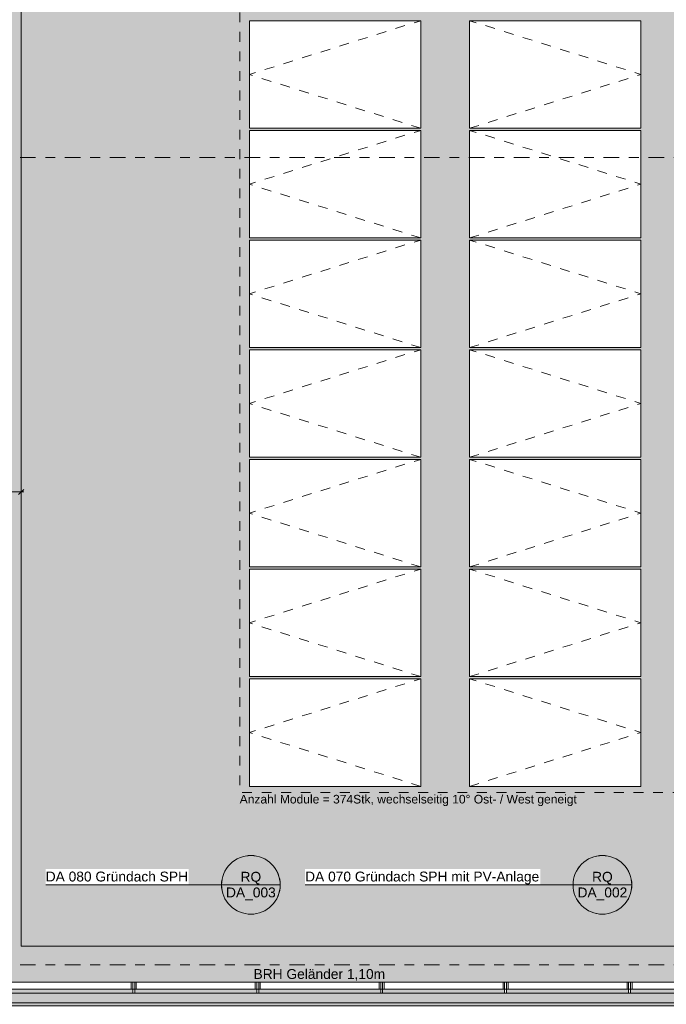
# Model space of a CAD drawing. Header units: metres. Extents: x -180 to 4, y -50 to 6.
# Tile 34 of 256: x -159.49 to -152.88, y -39.85 to -29.79. Entities that reach past the tile are written whole.
import ezdxf

# ---------------------------------------------------------------- set-up
doc = ezdxf.new("R2010")
doc.units = ezdxf.units.M
doc.header["$LTSCALE"] = 0.05
doc.header["$PDMODE"] = 1
doc.header["$PDSIZE"] = -2
doc.linetypes.add('Linienart-53', pattern=[5.291531, 3.175, -1.058062, 0.352704, -0.705764])
doc.linetypes.add('VW-01 Strichlinie kurz', pattern=[1.999894, 0.999947, -0.999947])
doc.layers.get('0').update_dxf_attribs({"lineweight": 25})
for name, color, linetype, lineweight, true_color in [('30 -33 Aussenwände- 7 Fassade_ Elemente', 7, 'Continuous', 9, 0x00aacc), ('30 -36 Dächer- 3 Dachbeläge', 7, 'Continuous', 15, 0x9999ff), ('30 -36 Dächer- 3 Dachbeläge Gründach', 250, 'Continuous', 9, 0x333333), ('30 -36 Dächer- 4 Dachbekleidungen', 7, 'Continuous', 9, 0xccccff), ('40 -44 Elektr. Anlagen- 2 Eigenstromversorgungsanlagen', 7, 'Continuous', 5, 0xff6633), ('70 -72 Beschriftung- 1 Beschriftung allgemein', 7, 'Continuous', 9, 0xff6633), ('70 -72 Beschriftung- 7 Detailverweise', 7, 'Continuous', 9, 0x00dd00), ('70 -76 Bemaßung- 2 Allgemein', 7, 'Continuous', 5, 0x6666cc), ('Dachflächen Moblierung', 7, 'Continuous', 9, 0x888888)]:
    doc.layers.add(name, color=color, linetype=linetype, lineweight=lineweight, true_color=true_color)
for name, color, linetype, lineweight in [('60- 61 allgemeine Ausstattung- 4 Terrassen', 7, 'Continuous', 9), ('70 -71 Achsen- 1 Gebäudeachsen', 7, 'Linienart-53', 18), ('70 -72 Beschriftung- 5 Höhenkoten', 7, 'Continuous', 15), ('Keine', 7, 'Continuous', 9)]:
    doc.layers.add(name, color=color, linetype=linetype, lineweight=lineweight)
doc.styles.add('Arial', font='arial.ttf')
doc.dimstyles.new('k+k_klein', dxfattribs={"dimtxt": 0.100689, "dimasz": 0.05302, "dimexe": 0.05, "dimexo": 0.15, "dimgap": 0.005, "dimtad": 1, "dimdec": 3, "dimtxsty": 'Arial', "dimblk": 'VW_SLASH-2', "dimblk1": 'VW_SLASH-2', "dimblk2": 'VW_SLASH-2', "dimcen": 0, "dimdle": 0.025, "dimadec": 3, "dimazin": 0, "dimtfac": 0.75, "dimtdec": 3, "dimtix": 1, "dimtmove": 0, "dimatfit": 0, "dimldrblk": 'VW_FILLEDARROW', "dimfxl": 0.1, "dimfxlon": 1, "dimfrac": 2, "dimtolj": 1, "dimarcsym": 0})

# ---------------------------------------------------------------- blocks, each defined once
blk = doc.blocks.new('Gruppe-8085')
at = {"color": 255, "linetype": 'Continuous', "lineweight": 9, "transparency": 33554687}
blk.add_wipeout([(-157.139, -36.524), (-155.389, -36.524), (-155.389, -37.624), (-157.139, -37.624)], dxfattribs=at).dxf.layer = '40 -44 Elektr. Anlagen- 2 Eigenstromversorgungsanlagen'
at = {"layer": '40 -44 Elektr. Anlagen- 2 Eigenstromversorgungsanlagen', "color": 7, "linetype": 'Continuous', "lineweight": 9, "transparency": 33554687, "flags": 128}
blk.add_lwpolyline([(-157.139, -36.524), (-155.389, -36.524), (-155.389, -37.624), (-157.139, -37.624)], close=True, dxfattribs=at)
at = {"layer": 'Dachflächen Moblierung', "color": 8, "linetype": 'VW-01 Strichlinie kurz', "lineweight": 5, "flags": 128}
blk.add_lwpolyline([(-155.389, -37.624), (-157.139, -37.074), (-155.389, -36.524)], dxfattribs=at)
blk = doc.blocks.new('Gruppe-8086')
at = {"color": 255, "linetype": 'Continuous', "lineweight": 9, "transparency": 33554687}
blk.add_wipeout([(-157.139, -35.403), (-155.389, -35.403), (-155.389, -36.503), (-157.139, -36.503)], dxfattribs=at).dxf.layer = '40 -44 Elektr. Anlagen- 2 Eigenstromversorgungsanlagen'
at = {"layer": '40 -44 Elektr. Anlagen- 2 Eigenstromversorgungsanlagen', "color": 7, "linetype": 'Continuous', "lineweight": 9, "transparency": 33554687, "flags": 128}
blk.add_lwpolyline([(-157.139, -35.403), (-155.389, -35.403), (-155.389, -36.503), (-157.139, -36.503)], close=True, dxfattribs=at)
at = {"layer": 'Dachflächen Moblierung', "color": 8, "linetype": 'VW-01 Strichlinie kurz', "lineweight": 5, "flags": 128}
blk.add_lwpolyline([(-155.389, -36.503), (-157.139, -35.953), (-155.389, -35.403)], dxfattribs=at)
blk = doc.blocks.new('Gruppe-8087')
at = {"color": 255, "linetype": 'Continuous', "lineweight": 9, "transparency": 33554687}
blk.add_wipeout([(-157.139, -34.282), (-155.389, -34.282), (-155.389, -35.382), (-157.139, -35.382)], dxfattribs=at).dxf.layer = '40 -44 Elektr. Anlagen- 2 Eigenstromversorgungsanlagen'
at = {"layer": '40 -44 Elektr. Anlagen- 2 Eigenstromversorgungsanlagen', "color": 7, "linetype": 'Continuous', "lineweight": 9, "transparency": 33554687, "flags": 128}
blk.add_lwpolyline([(-157.139, -34.282), (-155.389, -34.282), (-155.389, -35.382), (-157.139, -35.382)], close=True, dxfattribs=at)
at = {"layer": 'Dachflächen Moblierung', "color": 8, "linetype": 'VW-01 Strichlinie kurz', "lineweight": 5, "flags": 128}
blk.add_lwpolyline([(-155.389, -35.382), (-157.139, -34.832), (-155.389, -34.282)], dxfattribs=at)
blk = doc.blocks.new('Gruppe-8088')
at = {"color": 255, "linetype": 'Continuous', "lineweight": 9, "transparency": 33554687}
blk.add_wipeout([(-157.139, -33.161), (-155.389, -33.161), (-155.389, -34.261), (-157.139, -34.261)], dxfattribs=at).dxf.layer = '40 -44 Elektr. Anlagen- 2 Eigenstromversorgungsanlagen'
at = {"layer": '40 -44 Elektr. Anlagen- 2 Eigenstromversorgungsanlagen', "color": 7, "linetype": 'Continuous', "lineweight": 9, "transparency": 33554687, "flags": 128}
blk.add_lwpolyline([(-157.139, -33.161), (-155.389, -33.161), (-155.389, -34.261), (-157.139, -34.261)], close=True, dxfattribs=at)
at = {"layer": 'Dachflächen Moblierung', "color": 8, "linetype": 'VW-01 Strichlinie kurz', "lineweight": 5, "flags": 128}
blk.add_lwpolyline([(-155.389, -34.261), (-157.139, -33.711), (-155.389, -33.161)], dxfattribs=at)
blk = doc.blocks.new('Gruppe-8089')
at = {"color": 255, "linetype": 'Continuous', "lineweight": 9, "transparency": 33554687}
blk.add_wipeout([(-157.139, -32.04), (-155.389, -32.04), (-155.389, -33.14), (-157.139, -33.14)], dxfattribs=at).dxf.layer = '40 -44 Elektr. Anlagen- 2 Eigenstromversorgungsanlagen'
at = {"layer": '40 -44 Elektr. Anlagen- 2 Eigenstromversorgungsanlagen', "color": 7, "linetype": 'Continuous', "lineweight": 9, "transparency": 33554687, "flags": 128}
blk.add_lwpolyline([(-157.139, -32.04), (-155.389, -32.04), (-155.389, -33.14), (-157.139, -33.14)], close=True, dxfattribs=at)
at = {"layer": 'Dachflächen Moblierung', "color": 8, "linetype": 'VW-01 Strichlinie kurz', "lineweight": 5, "flags": 128}
blk.add_lwpolyline([(-155.389, -33.14), (-157.139, -32.59), (-155.389, -32.04)], dxfattribs=at)
blk = doc.blocks.new('Gruppe-8090')
at = {"color": 255, "linetype": 'Continuous', "lineweight": 9, "transparency": 33554687}
blk.add_wipeout([(-157.139, -30.919), (-155.389, -30.919), (-155.389, -32.019), (-157.139, -32.019)], dxfattribs=at).dxf.layer = '40 -44 Elektr. Anlagen- 2 Eigenstromversorgungsanlagen'
at = {"layer": '40 -44 Elektr. Anlagen- 2 Eigenstromversorgungsanlagen', "color": 7, "linetype": 'Continuous', "lineweight": 9, "transparency": 33554687, "flags": 128}
blk.add_lwpolyline([(-157.139, -30.919), (-155.389, -30.919), (-155.389, -32.019), (-157.139, -32.019)], close=True, dxfattribs=at)
at = {"layer": 'Dachflächen Moblierung', "color": 8, "linetype": 'VW-01 Strichlinie kurz', "lineweight": 5, "flags": 128}
blk.add_lwpolyline([(-155.389, -32.019), (-157.139, -31.469), (-155.389, -30.919)], dxfattribs=at)
blk = doc.blocks.new('Gruppe-8091')
at = {"color": 255, "linetype": 'Continuous', "lineweight": 9, "transparency": 33554687}
blk.add_wipeout([(-157.139, -29.798), (-155.389, -29.798), (-155.389, -30.898), (-157.139, -30.898)], dxfattribs=at).dxf.layer = '40 -44 Elektr. Anlagen- 2 Eigenstromversorgungsanlagen'
at = {"layer": '40 -44 Elektr. Anlagen- 2 Eigenstromversorgungsanlagen', "color": 7, "linetype": 'Continuous', "lineweight": 9, "transparency": 33554687, "flags": 128}
blk.add_lwpolyline([(-157.139, -29.798), (-155.389, -29.798), (-155.389, -30.898), (-157.139, -30.898)], close=True, dxfattribs=at)
at = {"layer": 'Dachflächen Moblierung', "color": 8, "linetype": 'VW-01 Strichlinie kurz', "lineweight": 5, "flags": 128}
blk.add_lwpolyline([(-155.389, -30.898), (-157.139, -30.348), (-155.389, -29.798)], dxfattribs=at)
blk = doc.blocks.new('Gruppe-8093')
at = {"color": 255, "linetype": 'Continuous', "lineweight": 9, "transparency": 33554687}
blk.add_wipeout([(-154.889, -36.524), (-153.139, -36.524), (-153.139, -37.624), (-154.889, -37.624)], dxfattribs=at).dxf.layer = '40 -44 Elektr. Anlagen- 2 Eigenstromversorgungsanlagen'
at = {"layer": '40 -44 Elektr. Anlagen- 2 Eigenstromversorgungsanlagen', "color": 7, "linetype": 'Continuous', "lineweight": 9, "transparency": 33554687, "flags": 128}
blk.add_lwpolyline([(-154.889, -36.524), (-153.139, -36.524), (-153.139, -37.624), (-154.889, -37.624)], close=True, dxfattribs=at)
at = {"layer": 'Dachflächen Moblierung', "color": 8, "linetype": 'VW-01 Strichlinie kurz', "lineweight": 5, "flags": 128}
blk.add_lwpolyline([(-154.889, -37.624), (-153.139, -37.074), (-154.889, -36.524)], dxfattribs=at)
blk = doc.blocks.new('Gruppe-8094')
at = {"color": 255, "linetype": 'Continuous', "lineweight": 9, "transparency": 33554687}
blk.add_wipeout([(-154.889, -35.403), (-153.139, -35.403), (-153.139, -36.503), (-154.889, -36.503)], dxfattribs=at).dxf.layer = '40 -44 Elektr. Anlagen- 2 Eigenstromversorgungsanlagen'
at = {"layer": '40 -44 Elektr. Anlagen- 2 Eigenstromversorgungsanlagen', "color": 7, "linetype": 'Continuous', "lineweight": 9, "transparency": 33554687, "flags": 128}
blk.add_lwpolyline([(-154.889, -35.403), (-153.139, -35.403), (-153.139, -36.503), (-154.889, -36.503)], close=True, dxfattribs=at)
at = {"layer": 'Dachflächen Moblierung', "color": 8, "linetype": 'VW-01 Strichlinie kurz', "lineweight": 5, "flags": 128}
blk.add_lwpolyline([(-154.889, -36.503), (-153.139, -35.953), (-154.889, -35.403)], dxfattribs=at)
blk = doc.blocks.new('Gruppe-8095')
at = {"color": 255, "linetype": 'Continuous', "lineweight": 9, "transparency": 33554687}
blk.add_wipeout([(-154.889, -34.282), (-153.139, -34.282), (-153.139, -35.382), (-154.889, -35.382)], dxfattribs=at).dxf.layer = '40 -44 Elektr. Anlagen- 2 Eigenstromversorgungsanlagen'
at = {"layer": '40 -44 Elektr. Anlagen- 2 Eigenstromversorgungsanlagen', "color": 7, "linetype": 'Continuous', "lineweight": 9, "transparency": 33554687, "flags": 128}
blk.add_lwpolyline([(-154.889, -34.282), (-153.139, -34.282), (-153.139, -35.382), (-154.889, -35.382)], close=True, dxfattribs=at)
at = {"layer": 'Dachflächen Moblierung', "color": 8, "linetype": 'VW-01 Strichlinie kurz', "lineweight": 5, "flags": 128}
blk.add_lwpolyline([(-154.889, -35.382), (-153.139, -34.832), (-154.889, -34.282)], dxfattribs=at)
blk = doc.blocks.new('Gruppe-8096')
at = {"color": 255, "linetype": 'Continuous', "lineweight": 9, "transparency": 33554687}
blk.add_wipeout([(-154.889, -33.161), (-153.139, -33.161), (-153.139, -34.261), (-154.889, -34.261)], dxfattribs=at).dxf.layer = '40 -44 Elektr. Anlagen- 2 Eigenstromversorgungsanlagen'
at = {"layer": '40 -44 Elektr. Anlagen- 2 Eigenstromversorgungsanlagen', "color": 7, "linetype": 'Continuous', "lineweight": 9, "transparency": 33554687, "flags": 128}
blk.add_lwpolyline([(-154.889, -33.161), (-153.139, -33.161), (-153.139, -34.261), (-154.889, -34.261)], close=True, dxfattribs=at)
at = {"layer": 'Dachflächen Moblierung', "color": 8, "linetype": 'VW-01 Strichlinie kurz', "lineweight": 5, "flags": 128}
blk.add_lwpolyline([(-154.889, -34.261), (-153.139, -33.711), (-154.889, -33.161)], dxfattribs=at)
blk = doc.blocks.new('Gruppe-8097')
at = {"color": 255, "linetype": 'Continuous', "lineweight": 9, "transparency": 33554687}
blk.add_wipeout([(-154.889, -32.04), (-153.139, -32.04), (-153.139, -33.14), (-154.889, -33.14)], dxfattribs=at).dxf.layer = '40 -44 Elektr. Anlagen- 2 Eigenstromversorgungsanlagen'
at = {"layer": '40 -44 Elektr. Anlagen- 2 Eigenstromversorgungsanlagen', "color": 7, "linetype": 'Continuous', "lineweight": 9, "transparency": 33554687, "flags": 128}
blk.add_lwpolyline([(-154.889, -32.04), (-153.139, -32.04), (-153.139, -33.14), (-154.889, -33.14)], close=True, dxfattribs=at)
at = {"layer": 'Dachflächen Moblierung', "color": 8, "linetype": 'VW-01 Strichlinie kurz', "lineweight": 5, "flags": 128}
blk.add_lwpolyline([(-154.889, -33.14), (-153.139, -32.59), (-154.889, -32.04)], dxfattribs=at)
blk = doc.blocks.new('Gruppe-8098')
at = {"color": 255, "linetype": 'Continuous', "lineweight": 9, "transparency": 33554687}
blk.add_wipeout([(-154.889, -30.919), (-153.139, -30.919), (-153.139, -32.019), (-154.889, -32.019)], dxfattribs=at).dxf.layer = '40 -44 Elektr. Anlagen- 2 Eigenstromversorgungsanlagen'
at = {"layer": '40 -44 Elektr. Anlagen- 2 Eigenstromversorgungsanlagen', "color": 7, "linetype": 'Continuous', "lineweight": 9, "transparency": 33554687, "flags": 128}
blk.add_lwpolyline([(-154.889, -30.919), (-153.139, -30.919), (-153.139, -32.019), (-154.889, -32.019)], close=True, dxfattribs=at)
at = {"layer": 'Dachflächen Moblierung', "color": 8, "linetype": 'VW-01 Strichlinie kurz', "lineweight": 5, "flags": 128}
blk.add_lwpolyline([(-154.889, -32.019), (-153.139, -31.469), (-154.889, -30.919)], dxfattribs=at)
blk = doc.blocks.new('Gruppe-8099')
at = {"color": 255, "linetype": 'Continuous', "lineweight": 9, "transparency": 33554687}
blk.add_wipeout([(-154.889, -29.798), (-153.139, -29.798), (-153.139, -30.898), (-154.889, -30.898)], dxfattribs=at).dxf.layer = '40 -44 Elektr. Anlagen- 2 Eigenstromversorgungsanlagen'
at = {"layer": '40 -44 Elektr. Anlagen- 2 Eigenstromversorgungsanlagen', "color": 7, "linetype": 'Continuous', "lineweight": 9, "transparency": 33554687, "flags": 128}
blk.add_lwpolyline([(-154.889, -29.798), (-153.139, -29.798), (-153.139, -30.898), (-154.889, -30.898)], close=True, dxfattribs=at)
at = {"layer": 'Dachflächen Moblierung', "color": 8, "linetype": 'VW-01 Strichlinie kurz', "lineweight": 5, "flags": 128}
blk.add_lwpolyline([(-154.889, -30.898), (-153.139, -30.348), (-154.889, -29.798)], dxfattribs=at)
blk = doc.blocks.new('Gruppe-8261')
at = {"layer": '70 -72 Beschriftung- 1 Beschriftung allgemein', "color": 7, "transparency": 33554687}
for name in ['Gruppe-8085', 'Gruppe-8093']:
    blk.add_blockref(name, (0, 0), dxfattribs=at)
for name in ['Gruppe-8086', 'Gruppe-8094']:
    blk.add_blockref(name, (0, 0), dxfattribs=at)
for name in ['Gruppe-8087', 'Gruppe-8095']:
    blk.add_blockref(name, (0, 0), dxfattribs=at)
for name in ['Gruppe-8088', 'Gruppe-8096']:
    blk.add_blockref(name, (0, 0), dxfattribs=at)
for name in ['Gruppe-8089', 'Gruppe-8097']:
    blk.add_blockref(name, (0, 0), dxfattribs=at)
for name in ['Gruppe-8090', 'Gruppe-8098']:
    blk.add_blockref(name, (0, 0), dxfattribs=at)
for name in ['Gruppe-8091', 'Gruppe-8099']:
    blk.add_blockref(name, (0, 0), dxfattribs=at)
blk = doc.blocks.new('Gruppe-8324')
at = {"layer": '70 -72 Beschriftung- 7 Detailverweise'}
blk.add_line((0.935, 0), (0.335, 0), dxfattribs=at)
at = {"layer": '70 -72 Beschriftung- 7 Detailverweise', "flags": 128}
blk.add_lwpolyline([(0.935, 0), (0.934, -0.029), (0.929, -0.059), (0.922, -0.087), (0.912, -0.115), (0.9, -0.141), (0.884, -0.167), (0.867, -0.19), (0.847, -0.212), (0.825, -0.232), (0.802, -0.249), (0.776, -0.265), (0.75, -0.277), (0.722, -0.287), (0.694, -0.294), (0.664, -0.299), (0.635, -0.3), (0.606, -0.299), (0.576, -0.294), (0.548, -0.287), (0.52, -0.277), (0.494, -0.265), (0.468, -0.249), (0.445, -0.232), (0.423, -0.212), (0.403, -0.19), (0.386, -0.167), (0.37, -0.141), (0.358, -0.115), (0.348, -0.087), (0.341, -0.059), (0.336, -0.029), (0.335, 0), (0.336, 0.029), (0.341, 0.059), (0.348, 0.087), (0.358, 0.115), (0.37, 0.141), (0.386, 0.167), (0.403, 0.19), (0.423, 0.212), (0.445, 0.232), (0.468, 0.249), (0.494, 0.265), (0.52, 0.277), (0.548, 0.287), (0.576, 0.294), (0.606, 0.299), (0.635, 0.3), (0.664, 0.299), (0.694, 0.294), (0.722, 0.287), (0.75, 0.277), (0.776, 0.265), (0.802, 0.249), (0.825, 0.232), (0.847, 0.212), (0.867, 0.19), (0.884, 0.167), (0.9, 0.141), (0.912, 0.115), (0.922, 0.087), (0.929, 0.059), (0.934, 0.029)], close=True, dxfattribs=at)
at = {"layer": '70 -72 Beschriftung- 7 Detailverweise'}
blk.add_point((0.635, 0), dxfattribs=at)
at = {"layer": '70 -72 Beschriftung- 7 Detailverweise', "char_height": 0.1007, "line_spacing_factor": 0.96878, "style": 'Arial'}
for s, insert, attachment_point in [('RQ', (0.635, 0.005), 8), ('DA_003', (0.635, -0.027), 2)]:
    blk.add_mtext(s, dxfattribs=dict(at, insert=insert, attachment_point=attachment_point))
blk = doc.blocks.new('Referenzmarkierung-30')
at = {"layer": '70 -72 Beschriftung- 7 Detailverweise', "transparency": 33554687}
for q in [(-1.462, 0), (0.635, 0)]:
    blk.add_line((0, 0), q, dxfattribs=at)
at = {"layer": '70 -72 Beschriftung- 7 Detailverweise', "color": 7, "transparency": 33554687}
blk.add_blockref('Gruppe-8324', (0, 0), dxfattribs=at)
blk = doc.blocks.new('Gruppe-8328')
at = {"layer": '70 -72 Beschriftung- 7 Detailverweise'}
blk.add_line((0.935, 0), (0.335, 0), dxfattribs=at)
at = {"layer": '70 -72 Beschriftung- 7 Detailverweise', "flags": 128}
blk.add_lwpolyline([(0.935, 0), (0.934, -0.029), (0.929, -0.059), (0.922, -0.087), (0.912, -0.115), (0.9, -0.141), (0.884, -0.167), (0.867, -0.19), (0.847, -0.212), (0.825, -0.232), (0.802, -0.249), (0.776, -0.265), (0.75, -0.277), (0.722, -0.287), (0.694, -0.294), (0.664, -0.299), (0.635, -0.3), (0.606, -0.299), (0.576, -0.294), (0.548, -0.287), (0.52, -0.277), (0.494, -0.265), (0.468, -0.249), (0.445, -0.232), (0.423, -0.212), (0.403, -0.19), (0.386, -0.167), (0.37, -0.141), (0.358, -0.115), (0.348, -0.087), (0.341, -0.059), (0.336, -0.029), (0.335, 0), (0.336, 0.029), (0.341, 0.059), (0.348, 0.087), (0.358, 0.115), (0.37, 0.141), (0.386, 0.167), (0.403, 0.19), (0.423, 0.212), (0.445, 0.232), (0.468, 0.249), (0.494, 0.265), (0.52, 0.277), (0.548, 0.287), (0.576, 0.294), (0.606, 0.299), (0.635, 0.3), (0.664, 0.299), (0.694, 0.294), (0.722, 0.287), (0.75, 0.277), (0.776, 0.265), (0.802, 0.249), (0.825, 0.232), (0.847, 0.212), (0.867, 0.19), (0.884, 0.167), (0.9, 0.141), (0.912, 0.115), (0.922, 0.087), (0.929, 0.059), (0.934, 0.029)], close=True, dxfattribs=at)
at = {"layer": '70 -72 Beschriftung- 7 Detailverweise'}
blk.add_point((0.635, 0), dxfattribs=at)
at = {"layer": '70 -72 Beschriftung- 7 Detailverweise', "char_height": 0.1007, "line_spacing_factor": 0.96878, "style": 'Arial'}
for s, insert, attachment_point in [('RQ', (0.635, 0.005), 8), ('DA_002', (0.635, -0.027), 2)]:
    blk.add_mtext(s, dxfattribs=dict(at, insert=insert, attachment_point=attachment_point))
blk = doc.blocks.new('Referenzmarkierung-34')
at = {"layer": '70 -72 Beschriftung- 7 Detailverweise', "transparency": 33554687}
for q in [(-2.403, 0), (0.635, 0)]:
    blk.add_line((0, 0), q, dxfattribs=at)
at = {"layer": '70 -72 Beschriftung- 7 Detailverweise', "color": 7, "transparency": 33554687}
blk.add_blockref('Gruppe-8328', (0, 0), dxfattribs=at)
blk = doc.blocks.new('Gruppe-8419')
at = {"layer": '70 -72 Beschriftung- 1 Beschriftung allgemein', "insert": (-157.097, -39.492), "char_height": 0.10069, "attachment_point": 1, "line_spacing_factor": 0.970891, "style": 'Arial'}
blk.add_mtext('BRH Geländer 1,10m', dxfattribs=at)
blk = doc.blocks.new('VW_SLASH-2')
at = {"color": 0, "linetype": 'ByBlock', "lineweight": -2, "transparency": 16777216}
blk.add_line((0.47, 0), (-1, 0), dxfattribs=at)
at = {"color": 0, "lineweight": 5, "transparency": 16777216, "flags": 128}
blk.add_lwpolyline([(0.5, 0.5), (-0.5, -0.5)], dxfattribs=at)
blk = doc.blocks.new('*D9001')
at = {"layer": '70 -76 Bemaßung- 2 Allgemein', "color": 0, "lineweight": -2}
for p, q in [((-159.931, -34.515), (-159.931, -34.665)), ((-159.471, -34.515), (-159.471, -34.665)), ((-159.524, -34.615), (-159.878, -34.615))]:
    blk.add_line(p, q, dxfattribs=at)
at = {"layer": 'Defpoints', "color": 0}
for p in [(-159.471, -34.132), (-159.931, -34.23), (-159.931, -34.615)]:
    blk.add_point(p, dxfattribs=at)
at = {"layer": '70 -76 Bemaßung- 2 Allgemein', "color": 0, "lineweight": -2, "xscale": 0.05302001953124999, "yscale": 0.05302001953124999, "zscale": 0.05302001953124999, "rotation": 180}
blk.add_blockref('VW_SLASH-2', (-159.931, -34.615), dxfattribs=at)
at = {"layer": '70 -76 Bemaßung- 2 Allgemein', "color": 0, "lineweight": -2, "xscale": 0.05302001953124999, "yscale": 0.05302001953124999, "zscale": 0.05302001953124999}
blk.add_blockref('VW_SLASH-2', (-159.471, -34.615), dxfattribs=at)
at = {"layer": '70 -76 Bemaßung- 2 Allgemein', "color": 0, "insert": (-159.701, -34.559), "char_height": 0.1007, "attachment_point": 5, "style": 'Arial'}
blk.add_mtext('\\A1;46', dxfattribs=at)
blk = doc.blocks.new('VW_FILLEDARROW')
at = {"linetype": 'Continuous', "lineweight": 0, "transparency": 16777216}
blk.add_hatch(color=0, dxfattribs=at).paths.add_polyline_path([(-2.83, 0.76), (0, 0), (-2.83, -0.76)])
at = {"color": 0, "lineweight": 5, "transparency": 16777216, "flags": 128}
blk.add_lwpolyline([(-2.83, 0.76), (0, 0), (-2.83, -0.76)], close=True, dxfattribs=at)
blk = doc.blocks.new('Gruppe-8555')
at = {"color": 255}
blk.add_wipeout([(-158.331, -39.697), (-158.331, -39.627), (-158.311, -39.627), (-158.311, -39.697)], dxfattribs=at).dxf.layer = '30 -36 Dächer- 4 Dachbekleidungen'
at = {"layer": '30 -36 Dächer- 4 Dachbekleidungen', "flags": 128}
for points in [[(-158.346, -39.697), (-158.346, -39.627), (-158.331, -39.627)], [(-158.331, -39.697), (-158.331, -39.627), (-158.311, -39.627), (-158.311, -39.697)], [(-158.296, -39.697), (-158.296, -39.627), (-158.311, -39.627)]]:
    blk.add_lwpolyline(points, dxfattribs=at)
at = {"color": 255}
blk.add_wipeout([(-158.311, -39.737), (-158.311, -39.697), (-158.331, -39.697), (-158.331, -39.737)], dxfattribs=at).dxf.layer = '30 -36 Dächer- 4 Dachbekleidungen'
at = {"layer": '30 -36 Dächer- 4 Dachbekleidungen', "flags": 128}
blk.add_lwpolyline([(-158.311, -39.737), (-158.311, -39.697), (-158.331, -39.697), (-158.331, -39.737)], close=True, dxfattribs=at)
blk = doc.blocks.new('Gruppe-8556')
at = {"color": 255}
blk.add_wipeout([(-157.064, -39.697), (-157.064, -39.627), (-157.044, -39.627), (-157.044, -39.697)], dxfattribs=at).dxf.layer = '30 -36 Dächer- 4 Dachbekleidungen'
at = {"layer": '30 -36 Dächer- 4 Dachbekleidungen', "flags": 128}
for points in [[(-157.079, -39.697), (-157.079, -39.627), (-157.064, -39.627)], [(-157.064, -39.697), (-157.064, -39.627), (-157.044, -39.627), (-157.044, -39.697)], [(-157.029, -39.697), (-157.029, -39.627), (-157.044, -39.627)]]:
    blk.add_lwpolyline(points, dxfattribs=at)
at = {"color": 255}
blk.add_wipeout([(-157.044, -39.737), (-157.044, -39.697), (-157.064, -39.697), (-157.064, -39.737)], dxfattribs=at).dxf.layer = '30 -36 Dächer- 4 Dachbekleidungen'
at = {"layer": '30 -36 Dächer- 4 Dachbekleidungen', "flags": 128}
blk.add_lwpolyline([(-157.044, -39.737), (-157.044, -39.697), (-157.064, -39.697), (-157.064, -39.737)], close=True, dxfattribs=at)
blk = doc.blocks.new('Gruppe-8557')
at = {"color": 255}
blk.add_wipeout([(-155.798, -39.697), (-155.798, -39.627), (-155.778, -39.627), (-155.778, -39.697)], dxfattribs=at).dxf.layer = '30 -36 Dächer- 4 Dachbekleidungen'
at = {"layer": '30 -36 Dächer- 4 Dachbekleidungen', "flags": 128}
for points in [[(-155.813, -39.697), (-155.813, -39.627), (-155.798, -39.627)], [(-155.798, -39.697), (-155.798, -39.627), (-155.778, -39.627), (-155.778, -39.697)], [(-155.763, -39.697), (-155.763, -39.627), (-155.778, -39.627)]]:
    blk.add_lwpolyline(points, dxfattribs=at)
at = {"color": 255}
blk.add_wipeout([(-155.778, -39.737), (-155.778, -39.697), (-155.798, -39.697), (-155.798, -39.737)], dxfattribs=at).dxf.layer = '30 -36 Dächer- 4 Dachbekleidungen'
at = {"layer": '30 -36 Dächer- 4 Dachbekleidungen', "flags": 128}
blk.add_lwpolyline([(-155.778, -39.737), (-155.778, -39.697), (-155.798, -39.697), (-155.798, -39.737)], close=True, dxfattribs=at)
blk = doc.blocks.new('Gruppe-8558')
at = {"color": 255}
blk.add_wipeout([(-154.531, -39.697), (-154.531, -39.627), (-154.511, -39.627), (-154.511, -39.697)], dxfattribs=at).dxf.layer = '30 -36 Dächer- 4 Dachbekleidungen'
at = {"layer": '30 -36 Dächer- 4 Dachbekleidungen', "flags": 128}
for points in [[(-154.546, -39.697), (-154.546, -39.627), (-154.531, -39.627)], [(-154.531, -39.697), (-154.531, -39.627), (-154.511, -39.627), (-154.511, -39.697)], [(-154.496, -39.697), (-154.496, -39.627), (-154.511, -39.627)]]:
    blk.add_lwpolyline(points, dxfattribs=at)
at = {"color": 255}
blk.add_wipeout([(-154.511, -39.737), (-154.511, -39.697), (-154.531, -39.697), (-154.531, -39.737)], dxfattribs=at).dxf.layer = '30 -36 Dächer- 4 Dachbekleidungen'
at = {"layer": '30 -36 Dächer- 4 Dachbekleidungen', "flags": 128}
blk.add_lwpolyline([(-154.511, -39.737), (-154.511, -39.697), (-154.531, -39.697), (-154.531, -39.737)], close=True, dxfattribs=at)
blk = doc.blocks.new('Gruppe-8559')
at = {"color": 255}
blk.add_wipeout([(-153.264, -39.697), (-153.264, -39.627), (-153.244, -39.627), (-153.244, -39.697)], dxfattribs=at).dxf.layer = '30 -36 Dächer- 4 Dachbekleidungen'
at = {"layer": '30 -36 Dächer- 4 Dachbekleidungen', "flags": 128}
for points in [[(-153.279, -39.697), (-153.279, -39.627), (-153.264, -39.627)], [(-153.264, -39.697), (-153.264, -39.627), (-153.244, -39.627), (-153.244, -39.697)], [(-153.229, -39.697), (-153.229, -39.627), (-153.244, -39.627)]]:
    blk.add_lwpolyline(points, dxfattribs=at)
at = {"color": 255}
blk.add_wipeout([(-153.244, -39.737), (-153.244, -39.697), (-153.264, -39.697), (-153.264, -39.737)], dxfattribs=at).dxf.layer = '30 -36 Dächer- 4 Dachbekleidungen'
at = {"layer": '30 -36 Dächer- 4 Dachbekleidungen', "flags": 128}
blk.add_lwpolyline([(-153.244, -39.737), (-153.244, -39.697), (-153.264, -39.697), (-153.264, -39.737)], close=True, dxfattribs=at)
blk = doc.blocks.new('_Achsen (3D)')
at = {"layer": '70 -71 Achsen- 1 Gebäudeachsen', "transparency": 33554687}
for p, q in [((-179.668, -31.197), (3.826, -31.197)), ((-179.668, -39.447), (3.826, -39.447))]:
    blk.add_line(p, q, dxfattribs=at)
blk = doc.blocks.new('Gruppe-8878')
at = {"layer": '30 -36 Dächer- 3 Dachbeläge Gründach', "linetype": 'Continuous', "lineweight": 0, "true_color": 0xe7eedf, "transparency": 33554687}
blk.add_hatch(color=254, dxfattribs=at).paths.add_polyline_path([(-100.01799996, -31.79404198), (-100.01799996, -31.61704198), (-100.31099996, -31.61704198), (-100.31099996, -12.39704198), (-159.47099996, -12.39704198), (-159.47099996, -39.25704198), (-99.61099996, -39.25704198), (-99.61099996, -31.79404198)])
at = {"layer": '30 -36 Dächer- 3 Dachbeläge Gründach', "flags": 128}
blk.add_lwpolyline([(-100.01799996, -31.79404198), (-100.01799996, -31.61704198), (-100.31099996, -31.61704198), (-100.31099996, -12.39704198), (-159.47099996, -12.39704198), (-159.47099996, -39.25704198), (-99.61099996, -39.25704198), (-99.61099996, -31.79404198)], close=True, dxfattribs=at)
at = {"color": 255, "linetype": 'Continuous', "lineweight": 9, "transparency": 33554687}
blk.add_wipeout([(-129.83124836, -12.23704198), (-129.83124836, -12.71704198), (-159.47099996, -12.71704198), (-159.47099996, -39.25704198), (-129.83124836, -39.25704198), (-129.83124836, -39.73704198), (-160.51099996, -39.73704198), (-160.51099996, -31.61704198), (-159.93099996, -31.61704198), (-159.93099996, -12.23704198)], dxfattribs=at).dxf.layer = '30 -36 Dächer- 3 Dachbeläge'
at = {"layer": '30 -36 Dächer- 3 Dachbeläge', "linetype": 'Continuous', "lineweight": 9, "transparency": 33554687}
h = blk.add_hatch(dxfattribs=at)
h.set_pattern_fill('{914A209A-ED12-11EE-87B6-5CE', style=0, pattern_type=2)
h.set_pattern_definition([(-22, (-91.4235, -34.937042), (-0.018555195, 0.04226461), [0.000625, -0.061875]), (14, (-91.415251, -34.959718), (-0.0371103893, -0.0278327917), [0.000625, -0.030625]), (-3.77456, (-91.474014, -34.97415), (-0.01958604, 0.065974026), [0.00028186, -0.093671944]), (-68, (-91.30392, -34.91024), (0.1926424, 0.04407994), [0.00028125, -0.09346875]), (96, (-91.437934, -35.001983), (-0.036105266, -0.06319548), [0.0005625, -0.0931875]), (132, (-91.4101, -34.97828), (0.040202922, 0.004123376), [0.0003125, -0.0621875]), (-17, (-91.442055, -34.96178), (0.0930531, 0.028928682), [0.000625, -0.061875]), (-145, (-91.4369, -34.956625), (0.06266964, -0.040092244), [0.000625, -0.061875]), (-137, (-91.45133, -34.953533), (0.049444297, -0.02123569), [0.000625, -0.061875])])
h.paths.add_polyline_path([(-100.01799996, -31.12704198), (-99.83999996, -31.12704198), (-99.83999996, -31.61604198), (-99.35099996, -31.61604198), (-99.35099996, -31.79404198), (-99.13099996, -31.79404198), (-99.13099996, -39.73704198), (-160.51099996, -39.73704198), (-160.51099996, -31.61704198), (-159.93099996, -31.61704198), (-159.93099996, -12.23704198), (-100.01799996, -12.23704198)])
h.paths.add_polyline_path([(-159.47099996, -39.25704198), (-100.31099996, -39.25704198), (-100.31099996, -12.71704198), (-159.47099996, -12.71704198)])
at = {"layer": '30 -36 Dächer- 3 Dachbeläge', "color": 161, "linetype": 'Continuous', "lineweight": 9, "true_color": 0x9999ff, "transparency": 33554687, "flags": 128}
for points in [[(-100.01799996, -31.12704198), (-99.83999996, -31.12704198), (-99.83999996, -31.61604198), (-99.35099996, -31.61604198), (-99.35099996, -31.79404198), (-99.13099996, -31.79404198), (-99.13099996, -39.73704198), (-160.51099996, -39.73704198), (-160.51099996, -31.61704198), (-159.93099996, -31.61704198), (-159.93099996, -12.23704198), (-100.01799996, -12.23704198)], [(-159.47099996, -39.25704198), (-100.31099996, -39.25704198), (-100.31099996, -12.71704198), (-159.47099996, -12.71704198)]]:
    blk.add_lwpolyline(points, close=True, dxfattribs=at)
at = {"layer": '60- 61 allgemeine Ausstattung- 4 Terrassen', "color": 7}
blk.add_blockref('Gruppe-8261', (0, 0), dxfattribs=at)
at = {"layer": '30 -36 Dächer- 3 Dachbeläge', "linetype": 'Continuous', "lineweight": 0}
blk.add_hatch(color=254, dxfattribs=at).paths.add_polyline_path([(-160.64099996, -31.58704198), (-160.64099996, -39.86704198), (-99.00099996, -39.86704198), (-99.00099996, -31.79404198), (-99.13099996, -31.79404198), (-99.13099996, -39.73704198), (-160.51099996, -39.73704198), (-160.51099996, -31.58704198)])
at = {"layer": '30 -36 Dächer- 3 Dachbeläge', "flags": 128}
blk.add_lwpolyline([(-160.64099996, -31.58704198), (-160.64099996, -39.86704198), (-99.00099996, -39.86704198), (-99.00099996, -31.79404198), (-99.13099996, -31.79404198), (-99.13099996, -39.73704198), (-160.51099996, -39.73704198), (-160.51099996, -31.58704198)], dxfattribs=at)
at = {"color": 255}
blk.add_wipeout([(-160.47099996, -39.69704198), (-99.17099996, -39.69704198), (-99.17099996, -31.79404198), (-99.24099996, -31.79404198), (-99.24099996, -39.62704198), (-160.47099996, -39.62704198)], dxfattribs=at).dxf.layer = '30 -36 Dächer- 4 Dachbekleidungen'
at = {"layer": '30 -36 Dächer- 4 Dachbekleidungen', "flags": 128}
blk.add_lwpolyline([(-160.47099996, -39.69704198), (-99.17099996, -39.69704198), (-99.17099996, -31.79404198), (-99.24099996, -31.79404198), (-99.24099996, -39.62704198), (-160.47099996, -39.62704198)], close=True, dxfattribs=at)
at = {"layer": '40 -44 Elektr. Anlagen- 2 Eigenstromversorgungsanlagen', "color": 7, "linetype": 'VW-01 Strichlinie kurz', "lineweight": 9, "flags": 128}
blk.add_lwpolyline([(-157.2387741, -16.50250689), (-102.9687741, -16.50250689), (-102.9687741, -37.68750689), (-157.2387741, -37.68750689)], close=True, dxfattribs=at)
at = {"layer": '70 -72 Beschriftung- 7 Detailverweise'}
for p, q in [((-156.82424871, -38.63128658), (-157.42424871, -38.63128658)), ((-153.23211756, -38.63128658), (-153.83211756, -38.63128658))]:
    blk.add_line(p, q, dxfattribs=at)
at = {"layer": '70 -72 Beschriftung- 7 Detailverweise', "flags": 128}
for points in [[(-156.82424871, -38.63128658), (-156.82569329, -38.66069172), (-156.83001312, -38.68981367), (-156.83716661, -38.71837198), (-156.84708485, -38.7460916), (-156.85967233, -38.7727056), (-156.87480782, -38.79795765), (-156.89234557, -38.82160456), (-156.91211667, -38.84341861), (-156.93393072, -38.86318971), (-156.95757764, -38.88072746), (-156.98282969, -38.89586295), (-157.00944368, -38.90845043), (-157.0371633, -38.91836868), (-157.06572161, -38.92552216), (-157.09484356, -38.92984199), (-157.12424871, -38.93128658), (-157.15365385, -38.92984199), (-157.1827758, -38.92552216), (-157.21133411, -38.91836868), (-157.23905374, -38.90845043), (-157.26566773, -38.89586295), (-157.29091978, -38.88072746), (-157.31456669, -38.86318971), (-157.33638074, -38.84341861), (-157.35615184, -38.82160456), (-157.37368959, -38.79795765), (-157.38882509, -38.7727056), (-157.40141257, -38.7460916), (-157.41133081, -38.71837198), (-157.41848429, -38.68981367), (-157.42280412, -38.66069172), (-157.42424871, -38.63128658), (-157.42280412, -38.60188143), (-157.41848429, -38.57275948), (-157.41133081, -38.54420117), (-157.40141257, -38.51648155), (-157.38882509, -38.48986755), (-157.37368959, -38.46461551), (-157.35615184, -38.44096859), (-157.33638074, -38.41915454), (-157.31456669, -38.39938344), (-157.29091978, -38.38184569), (-157.26566773, -38.3667102), (-157.23905374, -38.35412272), (-157.21133411, -38.34420447), (-157.1827758, -38.33705099), (-157.15365385, -38.33273116), (-157.12424871, -38.33128658), (-157.09484356, -38.33273116), (-157.06572161, -38.33705099), (-157.0371633, -38.34420447), (-157.00944368, -38.35412272), (-156.98282969, -38.3667102), (-156.95757764, -38.38184569), (-156.93393072, -38.39938344), (-156.91211667, -38.41915454), (-156.89234557, -38.44096859), (-156.87480782, -38.46461551), (-156.85967233, -38.48986755), (-156.84708485, -38.51648155), (-156.83716661, -38.54420117), (-156.83001312, -38.57275948), (-156.82569329, -38.60188143)], [(-153.23211756, -38.63128658), (-153.23356214, -38.66069172), (-153.23788197, -38.68981367), (-153.24503546, -38.71837198), (-153.2549537, -38.7460916), (-153.26754118, -38.7727056), (-153.28267667, -38.79795765), (-153.30021442, -38.82160456), (-153.31998552, -38.84341861), (-153.34179957, -38.86318971), (-153.36544649, -38.88072746), (-153.39069854, -38.89586295), (-153.41731253, -38.90845043), (-153.44503215, -38.91836868), (-153.47359046, -38.92552216), (-153.50271241, -38.92984199), (-153.53211756, -38.93128658), (-153.5615227, -38.92984199), (-153.59064465, -38.92552216), (-153.61920296, -38.91836868), (-153.64692259, -38.90845043), (-153.67353658, -38.89586295), (-153.69878863, -38.88072746), (-153.72243554, -38.86318971), (-153.74424959, -38.84341861), (-153.76402069, -38.82160456), (-153.78155844, -38.79795765), (-153.79669394, -38.7727056), (-153.80928142, -38.7460916), (-153.81919966, -38.71837198), (-153.82635314, -38.68981367), (-153.83067297, -38.66069172), (-153.83211756, -38.63128658), (-153.83067297, -38.60188143), (-153.82635314, -38.57275948), (-153.81919966, -38.54420117), (-153.80928142, -38.51648155), (-153.79669394, -38.48986755), (-153.78155844, -38.46461551), (-153.76402069, -38.44096859), (-153.74424959, -38.41915454), (-153.72243554, -38.39938344), (-153.69878863, -38.38184569), (-153.67353658, -38.3667102), (-153.64692259, -38.35412272), (-153.61920296, -38.34420447), (-153.59064465, -38.33705099), (-153.5615227, -38.33273116), (-153.53211756, -38.33128658), (-153.50271241, -38.33273116), (-153.47359046, -38.33705099), (-153.44503215, -38.34420447), (-153.41731253, -38.35412272), (-153.39069854, -38.3667102), (-153.36544649, -38.38184569), (-153.34179957, -38.39938344), (-153.31998552, -38.41915454), (-153.30021442, -38.44096859), (-153.28267667, -38.46461551), (-153.26754118, -38.48986755), (-153.2549537, -38.51648155), (-153.24503546, -38.54420117), (-153.23788197, -38.57275948), (-153.23356214, -38.60188143)]]:
    blk.add_lwpolyline(points, close=True, dxfattribs=at)
at = {"layer": '70 -72 Beschriftung- 7 Detailverweise'}
for p in [(-157.12424871, -38.63128658), (-153.53211756, -38.63128658)]:
    blk.add_point(p, dxfattribs=at)
at = {"layer": '70 -72 Beschriftung- 1 Beschriftung allgemein', "color": 7}
blk.add_blockref('Gruppe-8419', (0, 0), dxfattribs=at)
at = {"layer": '70 -72 Beschriftung- 7 Detailverweise'}
for name, p in [('Referenzmarkierung-30', (-157.75924871, -38.63128658)), ('Referenzmarkierung-34', (-154.16711756, -38.63128658))]:
    blk.add_blockref(name, p, dxfattribs=at)
at = {"layer": '70 -72 Beschriftung- 7 Detailverweise', "char_height": 0.100688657, "line_spacing_factor": 0.96878, "style": 'Arial'}
for s, insert, attachment_point in [('RQ', (-157.12424871, -38.62670046), 8), ('RQ', (-153.53211756, -38.62670046), 8), ('DA_003', (-157.12424871, -38.6579507), 2), ('DA_002', (-153.53211756, -38.6579507), 2)]:
    blk.add_mtext(s, dxfattribs=dict(at, insert=insert, attachment_point=attachment_point))
at = {"layer": 'Keine', "color": 7, "transparency": 33554687, "insert": (-157.2387741, -37.71123487), "char_height": 0.0881025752, "attachment_point": 1, "line_spacing_factor": 0.969685, "style": 'Arial'}
blk.add_mtext('Anzahl Module = 374Stk, wechselseitig 10° Ost- / West geneigt', dxfattribs=at)
at = {"layer": '70 -76 Bemaßung- 2 Allgemein'}
dim = blk.add_linear_dim(base=(-159.93099996, -34.615), p1=(-159.47099996, -34.1320842), p2=(-159.93099996, -34.22986891), text='46', dimstyle='k+k_klein', override={"dimtxt": 0.100689, "dimgap": 0.005, "dimdec": 8, "dimpost": '<>', "dimtxsty": 'Arial', "dimtmove": 2}, dxfattribs=at)
dim.commit()
dim.dimension.update_dxf_attribs({"geometry": '*D9001', "text_midpoint": (-159.70099996, -34.55859844)})
at = {"layer": '70 -72 Beschriftung- 1 Beschriftung allgemein', "color": 7}
for name in ['Gruppe-8555', 'Gruppe-8556', 'Gruppe-8557', 'Gruppe-8558', 'Gruppe-8559']:
    blk.add_blockref(name, (0, 0), dxfattribs=at)
at = {"color": 255, "linetype": 'Continuous'}
for points in [[(-159.22099996, -38.63128658), (-157.75924871, -38.63128658), (-157.75924871, -38.4690088), (-159.22099996, -38.4690088)], [(-156.57, -38.63128658), (-154.16711756, -38.63128658), (-154.16711756, -38.4690088), (-156.57, -38.4690088)]]:
    blk.add_wipeout(points, dxfattribs=at).dxf.layer = '70 -72 Beschriftung- 5 Höhenkoten'
at = {"layer": '70 -72 Beschriftung- 7 Detailverweise', "transparency": 33554687}
for p, q in [((-157.75924871, -38.63128658), (-159.22099996, -38.63128658)), ((-157.75924871, -38.63128658), (-157.12424871, -38.63128658)), ((-154.16711756, -38.63128658), (-156.57, -38.63128658)), ((-154.16711756, -38.63128658), (-153.53211756, -38.63128658))]:
    blk.add_line(p, q, dxfattribs=at)
at = {"layer": '70 -72 Beschriftung- 5 Höhenkoten', "char_height": 0.1006886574, "attachment_point": 1, "line_spacing_factor": 0.96878, "style": 'Arial'}
for s, insert in [('DA 080 Gründach SPH', (-159.22099996, -38.49567292)), ('DA 070 Gründach SPH mit PV-Anlage', (-156.57, -38.49567292))]:
    blk.add_mtext(s, dxfattribs=dict(at, insert=insert))
blk = doc.blocks.new('_OG3_2D (2D)')
at = {"layer": '30 -33 Aussenwände- 7 Fassade_ Elemente', "flags": 128}
blk.add_lwpolyline([(-99.03099996, -31.79404198), (-99.03099996, -39.83704198), (-160.61099996, -39.83704198), (-160.61099996, -31.58704198), (-160.81799996, -31.58704198)], dxfattribs=at)
at = {"layer": '70 -72 Beschriftung- 1 Beschriftung allgemein', "color": 7}
blk.add_blockref('Gruppe-8878', (0, 0), dxfattribs=at)

msp = doc.modelspace()

# ---------------------------------------------------------------- block references
at = {"layer": 'Keine', "color": 1}
msp.add_blockref('_OG3_2D (2D)', (0, 0), dxfattribs=at)

# ---------------------------------------------------------------- next in the draw order: block references
msp.add_blockref('_Achsen (3D)', (0, 0), dxfattribs=at)

doc.saveas('drawing.dxf')
